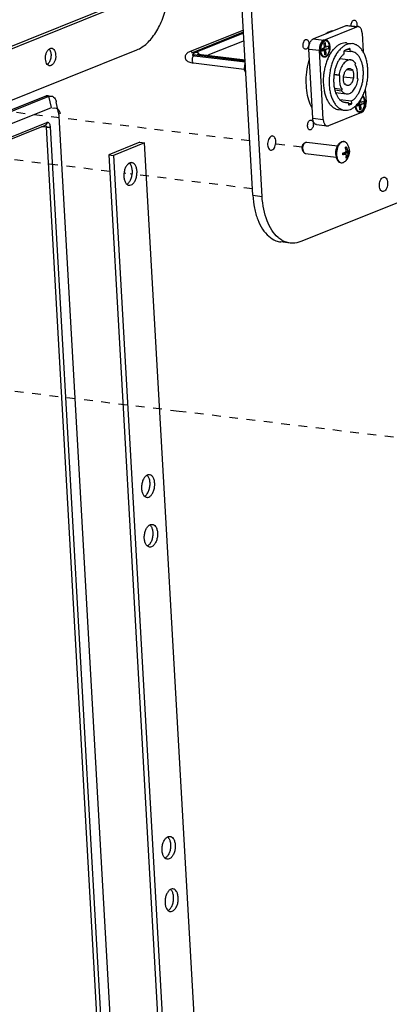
# Model space of a CAD drawing. Header units: inches. Extents: x -4 to 262, y 56 to 231.
# Tile 87 of 162: x 116.45 to 121.54, y 168.43 to 182.01. Entities that reach past the tile are written whole.
import ezdxf

# ---------------------------------------------------------------- set-up
doc = ezdxf.new("R2010")
doc.units = ezdxf.units.IN
doc.header["$LTSCALE"] = 1.2
doc.header["$MEASUREMENT"] = 0
doc.linetypes.add('DASHED', pattern=[0.2, 0.1, -0.1])
doc.layers.get('0').update_dxf_attribs({"linetype": 'CONTINUOUS'})
for name, color, linetype in [('02___PRT_ALL_AXES', 7, 'CONTINUOUS'), ('6_ALL_SURFS', 7, 'CONTINUOUS'), ('7_ALL_FEATURES', 7, 'CONTINUOUS'), ('LAY0002', 7, 'CONTINUOUS')]:
    doc.layers.add(name, color=color, linetype=linetype)

msp = doc.modelspace()

# ---------------------------------------------------------------- linework, layer by layer
at = {"color": 7, "linetype": 'Continuous'}
for p, q in [((120.496, 181.748), (120.95, 181.93)), ((120.64, 181.73), (121.095, 181.913)), ((120.95, 181.93), (121.095, 181.913)), ((120.971, 181.933), (121.115, 181.916)), ((121.053, 182.005), (121.065, 182.006)), ((119.532, 181.867), (118.79, 181.569)), ((119.534, 181.826), (118.871, 181.559)), ((120.725, 181.849), (120.747, 181.849)), ((121.169, 181.826), (121.184, 181.566)), ((119.54, 181.722), (119.04, 181.521)), ((120.39, 181.738), (120.402, 181.74)), ((120.496, 181.748), (120.64, 181.73)), ((120.645, 181.687), (120.663, 181.695)), ((120.649, 181.626), (120.645, 181.687)), ((120.646, 181.675), (120.663, 181.695)), ((120.667, 181.633), (120.648, 181.635)), ((120.668, 181.631), (120.648, 181.633)), ((120.667, 181.633), (120.663, 181.695)), ((120.706, 181.645), (120.669, 181.631)), ((120.706, 181.645), (120.707, 181.615)), ((118.806, 181.571), (118.79, 181.569)), ((118.829, 181.518), (118.834, 181.517)), ((118.857, 181.514), (118.848, 181.512)), ((118.857, 181.514), (119.556, 181.429)), ((118.886, 181.561), (118.871, 181.559)), ((118.914, 181.536), (118.905, 181.535)), ((118.915, 181.544), (118.911, 181.548)), ((118.914, 181.536), (119.555, 181.459)), ((120.397, 181.605), (120.385, 181.603)), ((120.488, 180.654), (120.434, 181.606)), ((120.434, 181.606), (120.579, 181.589)), ((120.633, 180.636), (120.579, 181.589)), ((120.647, 181.622), (120.61, 181.607)), ((120.61, 181.607), (120.612, 181.577)), ((120.649, 181.592), (120.611, 181.596)), ((120.649, 181.591), (120.611, 181.596)), ((120.649, 181.591), (120.612, 181.577)), ((120.617, 181.605), (120.613, 181.608)), ((120.618, 181.603), (120.669, 181.596)), ((120.619, 181.595), (120.622, 181.596)), ((120.62, 181.606), (120.627, 181.607)), ((120.62, 181.606), (120.671, 181.6)), ((120.624, 181.595), (120.622, 181.596)), ((120.627, 181.607), (120.626, 181.614)), ((120.627, 181.607), (120.707, 181.615)), ((120.649, 181.592), (120.649, 181.591)), ((120.654, 181.527), (120.651, 181.589)), ((120.672, 181.535), (120.653, 181.559)), ((120.654, 181.527), (120.672, 181.535)), ((120.668, 181.631), (120.669, 181.631)), ((120.672, 181.535), (120.669, 181.596)), ((120.707, 181.615), (120.671, 181.6)), ((120.916, 181.56), (120.917, 181.537)), ((120.925, 181.584), (120.924, 181.583)), ((120.925, 181.584), (121.008, 181.574)), ((121.006, 181.597), (120.961, 181.602)), ((120.997, 181.612), (120.996, 181.612)), ((121.008, 181.574), (121.006, 181.597)), ((121.024, 181.573), (121.008, 181.574)), ((118.845, 181.416), (119.541, 181.331)), ((120.86, 181.474), (121.01, 181.456)), ((121.077, 181.41), (121.069, 181.394)), ((120.782, 181.256), (120.849, 181.248)), ((120.86, 181.246), (120.782, 181.255)), ((120.86, 181.246), (120.849, 181.248)), ((120.86, 181.246), (120.859, 181.241)), ((120.908, 181.235), (120.907, 181.225)), ((120.907, 181.225), (121.048, 181.208)), ((120.908, 181.236), (120.908, 181.235)), ((120.915, 181.235), (120.908, 181.236)), ((120.908, 181.235), (120.915, 181.235)), ((120.958, 181.324), (121.029, 181.316)), ((121.034, 181.325), (121.029, 181.316)), ((120.922, 181.128), (120.933, 181.127)), ((120.928, 181.117), (120.933, 181.127)), ((121.048, 181.208), (121.054, 181.207)), ((121.103, 181.197), (121.114, 181.195)), ((116.807, 180.958), (116.793, 180.952)), ((116.811, 180.958), (116.796, 180.953)), ((116.81, 180.959), (116.807, 180.958)), ((116.811, 180.958), (116.807, 180.958)), ((116.847, 180.954), (116.811, 180.958)), ((116.847, 180.954), (116.832, 180.948)), ((116.841, 180.963), (116.839, 180.963)), ((116.841, 180.963), (116.851, 180.962)), ((116.85, 180.955), (116.847, 180.954)), ((116.85, 180.955), (116.879, 180.958)), ((116.884, 180.8), (116.85, 180.955)), ((120.893, 181.048), (120.788, 181.061)), ((120.792, 181.044), (120.885, 181.032)), ((120.804, 181.005), (120.953, 180.987)), ((120.885, 181.032), (120.893, 181.048)), ((121.213, 181.051), (121.223, 180.873)), ((116.793, 180.952), (109.946, 178.201)), ((116.796, 180.953), (109.949, 178.201)), ((116.832, 180.948), (109.985, 178.197)), ((116.796, 180.953), (116.793, 180.952)), ((116.793, 180.952), (116.793, 180.952)), ((116.832, 180.948), (116.796, 180.953)), ((116.982, 180.725), (116.949, 180.877)), ((120.479, 180.816), (120.47, 180.817)), ((120.862, 180.909), (121.023, 180.89)), ((120.904, 180.88), (120.978, 180.871)), ((120.978, 180.871), (120.98, 180.833)), ((121.025, 180.851), (120.979, 180.857)), ((121.025, 180.851), (121.023, 180.89)), ((121.095, 180.837), (121.096, 180.817)), ((121.133, 180.832), (121.095, 180.836)), ((121.133, 180.831), (121.095, 180.836)), ((121.133, 180.831), (121.096, 180.817)), ((121.102, 180.843), (121.153, 180.836)), ((121.103, 180.835), (121.106, 180.836)), ((121.104, 180.846), (121.111, 180.847)), ((121.104, 180.846), (121.155, 180.84)), ((121.108, 180.835), (121.106, 180.836)), ((121.131, 180.862), (121.11, 180.853)), ((121.111, 180.847), (121.192, 180.855)), ((121.111, 180.847), (121.111, 180.854)), ((121.133, 180.866), (121.132, 180.882)), ((121.151, 180.873), (121.133, 180.875)), ((121.153, 180.871), (121.133, 180.873)), ((121.134, 180.831), (121.133, 180.831)), ((121.139, 180.767), (121.135, 180.829)), ((121.151, 180.873), (121.149, 180.907)), ((121.19, 180.885), (121.153, 180.871)), ((121.153, 180.871), (121.153, 180.871)), ((121.157, 180.775), (121.153, 180.836)), ((121.192, 180.855), (121.155, 180.84)), ((121.19, 180.885), (121.192, 180.855)), ((110.156, 178.096), (116.884, 180.8)), ((116.982, 180.725), (116.988, 180.678)), ((121.162, 180.732), (120.707, 180.549)), ((121.157, 180.775), (121.137, 180.799)), ((121.139, 180.767), (121.157, 180.775)), ((110.222, 177.913), (116.803, 180.558)), ((110.239, 177.946), (116.821, 180.591)), ((116.988, 180.678), (118.282, 157.866)), ((120.453, 180.626), (120.465, 180.627)), ((120.488, 180.654), (120.633, 180.636)), ((120.542, 180.564), (120.687, 180.546)), ((116.816, 180.528), (116.744, 180.535)), ((118.099, 157.914), (116.816, 180.528)), ((118.153, 157.92), (116.87, 180.533)), ((120.46, 180.492), (120.448, 180.491)), ((118.105, 180.32), (117.674, 180.147)), ((118.169, 180.313), (117.738, 180.139)), ((118.105, 180.32), (118.169, 180.313)), ((119.304, 160.31), (118.169, 180.313)), ((117.674, 180.147), (118.809, 160.145)), ((117.674, 180.147), (117.738, 180.139)), ((117.738, 180.139), (118.873, 160.137))]:
    msp.add_line(p, q, dxfattribs=at)
at = {"color": 3, "linetype": 'Continuous'}
for p, q in [((118.818, 181.555), (119.533, 181.842)), ((118.837, 181.529), (118.833, 181.529)), ((119.556, 181.441), (118.837, 181.529))]:
    msp.add_line(p, q, dxfattribs=at)
at = {"color": 4, "linetype": 'DASHED'}
for p, q in [((119.618, 180.339), (113.061, 181.134)), ((120.342, 180.252), (119.866, 180.309)), ((117.687, 179.918), (115.783, 180.149)), ((117.909, 179.891), (117.884, 179.894)), ((119.656, 179.679), (117.973, 179.883)), ((118.644, 176.607), (112.218, 177.386)), ((118.647, 176.608), (118.644, 176.607)), ((121.601, 176.25), (118.647, 176.608))]:
    msp.add_line(p, q, dxfattribs=at)
at = {"color": 7, "linetype": 'Continuous'}
for start_param, end_param in [(-0.308849, 0.33297), (-0.518546, -0.308849)]:
    msp.add_ellipse((116.803, 180.434), major_axis=(0.153, 0.351), ratio=0.423075, start_param=start_param, end_param=end_param, dxfattribs=at)
for points, start_tangent, end_tangent in [([(120.95, 181.93), (120.964, 181.933), (120.971, 181.933)], (0.927876, 0.37289), (0.99276, -0.120112)), ([(121.017, 181.928), (121.018, 181.949), (121.026, 181.974), (121.038, 181.994), (121.053, 182.005)], (-0.007508, 0.999972), (0.927876, 0.37289)), ([(121.065, 182.006), (121.068, 182.006), (121.082, 181.996), (121.092, 181.978), (121.096, 181.954), (121.095, 181.927), (121.093, 181.918)], (0.993687, -0.112185), (-0.245815, -0.969317)), ([(121.115, 181.916), (121.108, 181.916), (121.095, 181.913)], (-0.99276, 0.120112), (-0.927876, -0.37289)), ([(121.169, 181.826), (121.167, 181.848), (121.162, 181.868), (121.154, 181.885), (121.145, 181.899), (121.134, 181.909), (121.121, 181.915), (121.115, 181.916)], (-0.056642, 0.998395), (-0.99276, 0.120112)), ([(120.674, 181.824), (120.723, 181.849)], (0.842031, 0.539429), (0.927876, 0.37289)), ([(120.723, 181.849), (120.77, 181.862)], (0.927876, 0.37289), (0.984308, 0.17646)), ([(120.385, 181.603), (120.382, 181.604), (120.368, 181.613), (120.358, 181.631), (120.354, 181.656), (120.355, 181.682), (120.363, 181.707), (120.375, 181.727), (120.39, 181.738)], (-0.993687, 0.112185), (0.927876, 0.37289)), ([(120.402, 181.74), (120.405, 181.739), (120.419, 181.73), (120.429, 181.712), (120.433, 181.688), (120.432, 181.661), (120.424, 181.636), (120.412, 181.616), (120.397, 181.605)], (0.993687, -0.112185), (-0.927876, -0.37289)), ([(120.434, 181.606), (120.434, 181.629), (120.437, 181.652), (120.442, 181.674), (120.45, 181.695), (120.459, 181.713), (120.471, 181.729), (120.483, 181.74), (120.496, 181.748)], (-0.056642, 0.998395), (0.927876, 0.37289)), ([(120.64, 181.73), (120.627, 181.723), (120.615, 181.711), (120.604, 181.696), (120.594, 181.677), (120.587, 181.657), (120.582, 181.634), (120.579, 181.611), (120.579, 181.589)], (-0.927876, -0.37289), (0.056642, -0.998395)), ([(120.615, 181.677), (120.608, 181.662), (120.601, 181.638), (120.597, 181.612), (120.596, 181.586)], (-0.467667, -0.883905), (0.056642, -0.998395)), ([(120.607, 181.539), (120.616, 181.523), (120.628, 181.511), (120.642, 181.504), (120.657, 181.504), (120.672, 181.51), (120.687, 181.522), (120.699, 181.539), (120.71, 181.56), (120.717, 181.585), (120.721, 181.61), (120.721, 181.636)], (0.400544, -0.916278), (-0.056642, 0.998395)), ([(120.626, 181.693), (120.618, 181.683), (120.615, 181.677)], (-0.608373, -0.793652), (-0.467667, -0.883905)), ([(120.721, 181.636), (120.718, 181.661), (120.711, 181.682), (120.702, 181.699), (120.689, 181.712), (120.675, 181.718), (120.66, 181.718), (120.645, 181.712), (120.631, 181.7), (120.626, 181.693)], (-0.056642, 0.998395), (-0.608373, -0.793652)), ([(120.667, 181.633), (120.667, 181.632), (120.667, 181.631), (120.668, 181.631), (120.668, 181.631), (120.668, 181.631)], (0.056642, -0.998395), (0.992887, -0.119057)), ([(118.79, 181.569), (118.766, 181.557), (118.747, 181.542), (118.734, 181.524), (118.727, 181.503), (118.729, 181.481), (118.739, 181.46), (118.756, 181.443), (118.778, 181.431), (118.807, 181.422), (118.845, 181.416)], (-0.927876, -0.37289), (0.992731, -0.120353)), ([(118.843, 181.541), (118.835, 181.554), (118.822, 181.565), (118.806, 181.571)], (-0.43256, 0.901605), (-0.992731, 0.120353)), ([(118.813, 181.524), (118.813, 181.524), (118.819, 181.521), (118.829, 181.518)], (-0.744417, 0.667715), (0.982808, -0.184632)), ([(118.848, 181.512), (118.838, 181.504), (118.829, 181.49), (118.824, 181.472), (118.823, 181.453), (118.826, 181.436), (118.833, 181.423), (118.843, 181.416), (118.845, 181.416)], (-0.927876, -0.37289), (0.994085, -0.108606)), ([(118.871, 181.559), (118.854, 181.551), (118.841, 181.54), (118.831, 181.526), (118.828, 181.519)], (-0.927876, -0.37289), (-0.317205, -0.948357)), ([(118.834, 181.517), (118.857, 181.514)], (0.991659, -0.128891), (0.992731, -0.120353)), ([(118.905, 181.535), (118.894, 181.527), (118.886, 181.513), (118.885, 181.51)], (-0.927876, -0.37289), (-0.358127, -0.933673)), ([(118.911, 181.548), (118.902, 181.556), (118.886, 181.561)], (-0.710466, 0.703731), (-0.992731, 0.120353)), ([(118.903, 181.538), (118.903, 181.538), (118.906, 181.538)], (-0.903743, 0.428076), (0.964516, -0.264023)), ([(118.906, 181.538), (118.914, 181.536)], (0.964516, -0.264023), (0.992731, -0.120353)), ([(118.921, 181.536), (118.915, 181.544)], (-0.501624, 0.865086), (-0.631643, 0.775259)), ([(120.596, 181.586), (120.6, 181.562), (120.601, 181.557)], (0.056642, -0.998395), (0.247553, -0.968874)), ([(120.601, 181.557), (120.606, 181.54), (120.607, 181.539)], (0.247553, -0.968874), (0.400544, -0.916278)), ([(120.617, 181.605), (120.618, 181.606), (120.619, 181.606), (120.62, 181.606)], (0.627005, 0.779015), (0.987277, 0.159008)), ([(120.618, 181.603), (120.618, 181.603), (120.617, 181.604), (120.617, 181.605)], (-0.469899, 0.88272), (0.093822, 0.995589)), ([(120.618, 181.603), (120.619, 181.6), (120.621, 181.598), (120.622, 181.596)], (0.469899, -0.88272), (0.632084, -0.7749)), ([(120.647, 181.622), (120.648, 181.622), (120.648, 181.623), (120.648, 181.624), (120.649, 181.625), (120.649, 181.626)], (0.927876, 0.37289), (-0.056642, 0.998395)), ([(120.651, 181.589), (120.651, 181.59), (120.65, 181.591), (120.65, 181.591), (120.649, 181.592), (120.649, 181.592)], (-0.056642, 0.998395), (-0.992887, 0.119057)), ([(120.671, 181.6), (120.67, 181.6), (120.67, 181.599), (120.669, 181.598), (120.669, 181.597), (120.669, 181.596)], (-0.927876, -0.37289), (0.056642, -0.998395)), ([(120.917, 181.537), (120.887, 181.509), (120.86, 181.474)], (-0.780218, -0.625508), (-0.55861, -0.829431)), ([(120.924, 181.583), (120.921, 181.58), (120.919, 181.576), (120.917, 181.571), (120.916, 181.566), (120.916, 181.56)], (-0.826719, -0.562615), (0.056642, -0.998395)), ([(120.996, 181.612), (120.972, 181.607), (120.948, 181.597), (120.925, 181.584)], (-0.991456, -0.130443), (-0.830585, -0.556892)), ([(121.006, 181.597), (121.006, 181.602), (121.004, 181.606), (121.002, 181.61), (120.999, 181.612), (120.997, 181.612)], (-0.056642, 0.998395), (-0.99238, 0.123215)), ([(121.023, 180.89), (121.054, 180.912), (121.083, 180.942), (121.109, 180.979), (121.133, 181.022), (121.152, 181.07), (121.168, 181.121), (121.179, 181.174), (121.185, 181.229), (121.186, 181.284), (121.183, 181.337), (121.174, 181.387), (121.161, 181.434), (121.143, 181.475), (121.122, 181.51), (121.097, 181.538), (121.069, 181.558), (121.039, 181.57), (121.024, 181.573)], (0.859074, 0.511851), (-0.992678, 0.120787)), ([(119.559, 181.376), (119.55, 181.366), (119.542, 181.348), (119.541, 181.331)], (-0.719264, -0.694737), (0.049732, -0.998763)), ([(119.557, 181.412), (119.552, 181.403), (119.547, 181.385), (119.545, 181.366), (119.546, 181.358)], (-0.557961, -0.829867), (0.159501, -0.987198)), ([(120.48, 180.792), (120.434, 180.901), (120.406, 181.034), (120.398, 181.178), (120.41, 181.327), (120.442, 181.468)], (-0.484408, 0.874842), (0.288041, 0.957618)), ([(120.86, 181.474), (120.836, 181.433), (120.815, 181.387), (120.798, 181.336), (120.786, 181.283), (120.781, 181.251)], (-0.55861, -0.829431), (-0.128822, -0.991668)), ([(121.01, 181.456), (120.992, 181.456), (120.968, 181.45), (120.945, 181.437), (120.922, 181.417), (120.902, 181.392), (120.884, 181.361), (120.869, 181.326), (120.857, 181.288), (120.849, 181.248)], (-0.992818, 0.119631), (-0.145763, -0.98932)), ([(121.077, 181.41), (121.059, 181.432), (121.038, 181.447), (121.016, 181.455), (121.01, 181.456)], (-0.571728, 0.820443), (-0.992818, 0.119631)), ([(121.103, 181.197), (121.106, 181.234), (121.106, 181.271), (121.102, 181.307), (121.095, 181.34), (121.083, 181.37), (121.069, 181.394)], (0.145763, 0.98932), (-0.571728, 0.820443)), ([(119.541, 181.331), (119.541, 181.329), (119.546, 181.31), (119.558, 181.294), (119.564, 181.289)], (0.049732, -0.998763), (0.793033, -0.609179)), ([(120.781, 181.251), (120.779, 181.228), (120.776, 181.174), (120.777, 181.146)], (-0.128822, -0.991668), (0.045084, -0.998983)), ([(120.859, 181.241), (120.856, 181.208), (120.856, 181.171), (120.86, 181.135), (120.868, 181.102), (120.879, 181.073), (120.893, 181.048)], (-0.13425, -0.990947), (0.571728, -0.820443)), ([(120.907, 181.225), (120.906, 181.213), (120.906, 181.191), (120.909, 181.17), (120.913, 181.15), (120.92, 181.132), (120.922, 181.128)], (-0.097156, -0.995269), (0.460537, -0.88764)), ([(120.915, 181.235), (120.92, 181.259), (120.928, 181.281), (120.938, 181.301), (120.95, 181.317), (120.958, 181.325)], (0.145763, 0.98932), (0.755044, 0.655675)), ([(120.958, 181.325), (120.963, 181.329), (120.977, 181.336), (120.991, 181.339), (120.995, 181.339)], (0.755044, 0.655675), (0.992561, -0.121746)), ([(120.995, 181.339), (121.005, 181.336), (121.018, 181.328), (121.029, 181.316)], (0.992561, -0.121746), (0.571728, -0.820443)), ([(121.054, 181.207), (121.056, 181.229), (121.056, 181.251), (121.054, 181.273), (121.049, 181.293), (121.043, 181.31), (121.034, 181.325)], (0.145763, 0.98932), (-0.571728, 0.820443)), ([(120.777, 181.146), (120.778, 181.12), (120.786, 181.069), (120.798, 181.021), (120.803, 181.005)], (0.045084, -0.998983), (0.345115, -0.93856)), ([(120.922, 181.128), (120.928, 181.117)], (0.460537, -0.88764), (0.571728, -0.820443)), ([(120.967, 181.104), (120.957, 181.107), (120.944, 181.114), (120.933, 181.127)], (-0.992561, 0.121746), (-0.571728, 0.820443)), ([(120.953, 180.987), (120.97, 180.987), (120.994, 180.993), (121.018, 181.006), (121.04, 181.025), (121.061, 181.051), (121.079, 181.081), (121.094, 181.116), (121.106, 181.154), (121.114, 181.195)], (0.992818, -0.119631), (0.145763, 0.98932)), ([(121.048, 181.208), (121.042, 181.184), (121.035, 181.162), (121.025, 181.142), (121.013, 181.126), (120.999, 181.113), (120.985, 181.106), (120.971, 181.104), (120.967, 181.104)], (-0.145763, -0.98932), (-0.992561, 0.121746)), ([(116.83, 180.963), (116.81, 180.959)], (-0.998183, -0.06026), (-0.940132, -0.340809)), ([(116.822, 180.962), (116.811, 180.958)], (-0.976468, -0.21566), (-0.92448, -0.381231)), ([(116.841, 180.963), (116.834, 180.963), (116.822, 180.962)], (-0.993159, 0.116768), (-0.976468, -0.21566)), ([(116.839, 180.963), (116.83, 180.963)], (-0.996196, 0.087144), (-0.998183, -0.06026)), ([(116.879, 180.958), (116.881, 180.958), (116.911, 180.945), (116.935, 180.918), (116.949, 180.879), (116.949, 180.878)], (0.992758, -0.120132), (0.209588, -0.97779)), ([(120.803, 181.005), (120.814, 180.979), (120.835, 180.942), (120.859, 180.912), (120.886, 180.889), (120.904, 180.879)], (0.345115, -0.93856), (0.910153, -0.414273)), ([(120.885, 181.032), (120.904, 181.011), (120.924, 180.996), (120.947, 180.988), (120.953, 180.987)], (0.571728, -0.820443), (0.992818, -0.119631)), ([(120.904, 180.879), (120.915, 180.875), (120.939, 180.87)], (0.910153, -0.414273), (0.992681, -0.120765)), ([(120.939, 180.87), (120.946, 180.869), (120.978, 180.871)], (0.992681, -0.120765), (0.978255, 0.207408)), ([(120.98, 180.833), (120.995, 180.837), (121.01, 180.844), (121.025, 180.851)], (0.974337, 0.225096), (0.866522, 0.499139)), ([(121.081, 180.823), (121.084, 180.802), (121.085, 180.797)], (0.075091, -0.997177), (0.247553, -0.968874)), ([(121.091, 180.779), (121.1, 180.763), (121.113, 180.751), (121.127, 180.744), (121.142, 180.744), (121.157, 180.75), (121.171, 180.762), (121.184, 180.779), (121.194, 180.8), (121.201, 180.825), (121.205, 180.85), (121.206, 180.876)], (0.400544, -0.916278), (-0.056642, 0.998395)), ([(121.102, 180.843), (121.104, 180.84), (121.105, 180.838), (121.106, 180.836)], (0.469899, -0.88272), (0.632084, -0.7749)), ([(121.131, 180.862), (121.132, 180.862), (121.133, 180.863), (121.133, 180.864), (121.133, 180.865), (121.133, 180.866)], (0.927876, 0.37289), (-0.056642, 0.998395)), ([(121.135, 180.829), (121.135, 180.83), (121.135, 180.831), (121.134, 180.831), (121.134, 180.831), (121.134, 180.831)], (-0.056642, 0.998395), (-0.992887, 0.119057)), ([(121.151, 180.873), (121.151, 180.872), (121.152, 180.871), (121.152, 180.871), (121.153, 180.871), (121.153, 180.871)], (0.056642, -0.998395), (0.992887, -0.119057)), ([(121.155, 180.84), (121.154, 180.84), (121.154, 180.839), (121.154, 180.838), (121.153, 180.837), (121.153, 180.836)], (-0.927876, -0.37289), (0.056642, -0.998395)), ([(121.162, 180.732), (121.175, 180.739), (121.187, 180.751), (121.198, 180.766), (121.208, 180.785), (121.215, 180.805), (121.221, 180.828), (121.223, 180.851), (121.223, 180.873)], (0.927876, 0.37289), (-0.056642, 0.998395)), ([(121.206, 180.876), (121.202, 180.9), (121.196, 180.922), (121.186, 180.939), (121.174, 180.951), (121.174, 180.952)], (-0.056642, 0.998395), (-0.818798, 0.574082)), ([(121.085, 180.797), (121.091, 180.78), (121.091, 180.779)], (0.247553, -0.968874), (0.400544, -0.916278)), ([(116.8, 180.557), (116.8, 180.557), (116.808, 180.551), (116.812, 180.545)], (0.952315, -0.305116), (0.429864, -0.902894)), ([(116.821, 180.591), (116.82, 180.584), (116.819, 180.577), (116.812, 180.566), (116.803, 180.559)], (0.056643, -0.998394), (-0.913241, -0.407421)), ([(116.87, 180.533), (116.865, 180.561), (116.854, 180.581), (116.838, 180.592), (116.83, 180.593), (116.821, 180.591)], (-0.059507, 0.998228), (-0.930472, -0.366362)), ([(120.448, 180.491), (120.445, 180.491), (120.431, 180.501), (120.421, 180.519), (120.417, 180.543), (120.419, 180.57), (120.426, 180.595), (120.438, 180.615), (120.453, 180.626)], (-0.993687, 0.112185), (0.927876, 0.37289)), ([(120.465, 180.627), (120.468, 180.627), (120.482, 180.617), (120.492, 180.599), (120.496, 180.575), (120.495, 180.548), (120.487, 180.523), (120.475, 180.504), (120.46, 180.492)], (0.993687, -0.112185), (-0.927876, -0.37289)), ([(120.542, 180.564), (120.537, 180.565), (120.524, 180.571), (120.513, 180.581), (120.504, 180.595), (120.496, 180.612), (120.491, 180.632), (120.488, 180.654)], (-0.99276, 0.120112), (-0.056642, 0.998395)), ([(120.633, 180.636), (120.635, 180.614), (120.641, 180.594), (120.648, 180.577), (120.657, 180.563), (120.669, 180.553), (120.681, 180.547), (120.687, 180.546)], (0.056642, -0.998395), (0.99276, -0.120112)), ([(120.687, 180.546), (120.694, 180.546), (120.707, 180.549)], (0.99276, -0.120112), (0.927876, 0.37289)), ([(116.812, 180.545), (116.814, 180.541), (116.816, 180.528)], (0.429864, -0.902894), (0.040466, -0.999181)), ([(116.816, 180.528), (116.823, 180.527), (116.83, 180.527), (116.845, 180.528), (116.859, 180.53), (116.865, 180.531), (116.87, 180.533)], (0.993469, -0.114102), (0.927876, 0.372889)), ([(119.934, 180.407), (119.916, 180.404), (119.895, 180.388), (119.878, 180.359), (119.867, 180.324), (119.865, 180.286)], (-0.994468, 0.105037), (0.056642, -0.998395)), ([(119.865, 180.286), (119.871, 180.252), (119.885, 180.226), (119.905, 180.212), (119.91, 180.211)], (0.056642, -0.998395), (0.994468, -0.105037)), ([(119.91, 180.211), (119.927, 180.214), (119.949, 180.23), (119.966, 180.259), (119.976, 180.294), (119.979, 180.332)], (0.994468, -0.105037), (-0.056642, 0.998395)), ([(119.979, 180.332), (119.972, 180.366), (119.959, 180.392), (119.939, 180.406), (119.934, 180.407)], (-0.056642, 0.998395), (-0.994468, 0.105037)), ([(117.957, 180.032), (117.949, 180.027), (117.92, 179.997), (117.898, 179.953), (117.885, 179.901), (117.882, 179.847)], (-0.879727, -0.475479), (0.056642, -0.998395)), ([(117.992, 180.039), (117.98, 180.039), (117.957, 180.032)], (-0.991925, 0.126824), (-0.879727, -0.475479)), ([(117.973, 180.017), (117.96, 180.032)], (-0.571451, 0.820636), (-0.744231, 0.667922)), ([(118, 179.927), (117.991, 179.977), (117.973, 180.017)], (-0.056642, 0.998395), (-0.571451, 0.820636)), ([(118.064, 179.92), (118.055, 179.969), (118.037, 180.009), (118.011, 180.033), (117.992, 180.039)], (-0.056642, 0.998395), (-0.991925, 0.126824)), ([(117.933, 179.747), (117.962, 179.777), (117.984, 179.821), (117.997, 179.873), (118, 179.927)], (0.81719, 0.576368), (-0.056642, 0.998395)), ([(117.954, 179.727), (117.966, 179.727), (117.997, 179.739), (118.026, 179.769), (118.048, 179.813), (118.061, 179.865), (118.064, 179.92)], (0.991925, -0.126824), (-0.056642, 0.998395)), ([(117.882, 179.847), (117.891, 179.797), (117.909, 179.757), (117.922, 179.742)], (0.056642, -0.998395), (0.744231, -0.667922)), ([(117.922, 179.742), (117.935, 179.733), (117.954, 179.727)], (0.744231, -0.667922), (0.991925, -0.126824)), ([(117.925, 179.742), (117.933, 179.747)], (0.879727, 0.475479), (0.81719, 0.576368)), ([(121.407, 179.717), (121.409, 179.755), (121.419, 179.79), (121.437, 179.819), (121.458, 179.835), (121.475, 179.838)], (-0.056642, 0.998395), (0.994468, -0.105037)), ([(121.52, 179.763), (121.518, 179.725), (121.508, 179.69), (121.49, 179.661), (121.469, 179.645), (121.452, 179.642)], (0.056642, -0.998395), (-0.994468, 0.105037)), ([(121.475, 179.838), (121.48, 179.837), (121.5, 179.823), (121.514, 179.797), (121.52, 179.763)], (0.994468, -0.105037), (0.056642, -0.998395)), ([(121.452, 179.642), (121.447, 179.643), (121.427, 179.657), (121.413, 179.683), (121.407, 179.717)], (-0.994468, 0.105037), (-0.056642, 0.998395)), ([(118.202, 175.727), (118.193, 175.721), (118.164, 175.691), (118.142, 175.648), (118.129, 175.596), (118.127, 175.541)], (-0.879727, -0.475479), (0.056642, -0.998395)), ([(118.236, 175.734), (118.225, 175.734), (118.202, 175.727)], (-0.991925, 0.126824), (-0.879727, -0.475479)), ([(118.217, 175.711), (118.204, 175.727)], (-0.571451, 0.820636), (-0.744231, 0.667922)), ([(118.244, 175.622), (118.236, 175.672), (118.217, 175.711)], (-0.056642, 0.998395), (-0.571451, 0.820636)), ([(118.308, 175.614), (118.3, 175.664), (118.281, 175.704), (118.255, 175.728), (118.236, 175.734)], (-0.056642, 0.998395), (-0.991925, 0.126824)), ([(118.127, 175.541), (118.135, 175.491), (118.153, 175.452), (118.167, 175.436)], (0.056642, -0.998395), (0.744231, -0.667922)), ([(118.177, 175.442), (118.206, 175.472), (118.228, 175.516), (118.241, 175.568), (118.244, 175.622)], (0.81719, 0.576368), (-0.056642, 0.998395)), ([(118.198, 175.422), (118.21, 175.421), (118.242, 175.434), (118.27, 175.464), (118.292, 175.508), (118.306, 175.56), (118.308, 175.614)], (0.991925, -0.126824), (-0.056642, 0.998395)), ([(118.167, 175.436), (118.179, 175.428), (118.198, 175.422)], (0.744231, -0.667922), (0.991925, -0.126824)), ([(118.169, 175.436), (118.177, 175.442)], (0.879727, 0.475479), (0.81719, 0.576368)), ([(118.165, 174.855), (118.168, 174.91), (118.181, 174.962), (118.203, 175.006), (118.232, 175.036), (118.24, 175.041)], (-0.056642, 0.998395), (0.879727, 0.475479)), ([(118.24, 175.041), (118.264, 175.048), (118.275, 175.048)], (0.879727, 0.475479), (0.991925, -0.126824)), ([(118.243, 175.041), (118.256, 175.026)], (0.744231, -0.667922), (0.571451, -0.820636)), ([(118.256, 175.026), (118.274, 174.986), (118.283, 174.936)], (0.571451, -0.820636), (0.056642, -0.998395)), ([(118.275, 175.048), (118.294, 175.042), (118.32, 175.018), (118.339, 174.978), (118.347, 174.928)], (0.991925, -0.126824), (0.056642, -0.998395)), ([(118.206, 174.751), (118.192, 174.766), (118.174, 174.806), (118.165, 174.855)], (-0.744231, 0.667922), (-0.056642, 0.998395)), ([(118.283, 174.936), (118.28, 174.882), (118.267, 174.83), (118.245, 174.786), (118.216, 174.756)], (0.056642, -0.998395), (-0.817189, -0.576369)), ([(118.347, 174.928), (118.345, 174.874), (118.331, 174.822), (118.309, 174.778), (118.281, 174.748), (118.249, 174.736), (118.237, 174.736)], (0.056642, -0.998395), (-0.991925, 0.126824)), ([(118.237, 174.736), (118.218, 174.742), (118.206, 174.751)], (-0.991925, 0.126824), (-0.744231, 0.667922)), ([(118.216, 174.756), (118.208, 174.751)], (-0.817189, -0.576369), (-0.879727, -0.475479)), ([(118.41, 170.55), (118.412, 170.604), (118.425, 170.657), (118.448, 170.7), (118.476, 170.73), (118.485, 170.736)], (-0.056642, 0.998395), (0.879727, 0.475479)), ([(118.527, 170.631), (118.525, 170.577), (118.511, 170.524), (118.489, 170.481), (118.461, 170.451)], (0.056642, -0.998395), (-0.817189, -0.576369)), ([(118.485, 170.736), (118.508, 170.743), (118.519, 170.743)], (0.879727, 0.475479), (0.991925, -0.126824)), ([(118.487, 170.736), (118.5, 170.72)], (0.744231, -0.667922), (0.571451, -0.820636)), ([(118.5, 170.72), (118.519, 170.681), (118.527, 170.631)], (0.571451, -0.820636), (0.056642, -0.998395)), ([(118.519, 170.743), (118.538, 170.737), (118.565, 170.713), (118.583, 170.673), (118.591, 170.623)], (0.991925, -0.126824), (0.056642, -0.998395)), ([(118.45, 170.445), (118.436, 170.461), (118.418, 170.5), (118.41, 170.55)], (-0.744231, 0.667922), (-0.056642, 0.998395)), ([(118.591, 170.623), (118.589, 170.569), (118.576, 170.517), (118.553, 170.473), (118.525, 170.443), (118.493, 170.43), (118.482, 170.43)], (0.056642, -0.998395), (-0.991925, 0.126824)), ([(118.482, 170.43), (118.463, 170.436), (118.45, 170.445)], (-0.991925, 0.126824), (-0.744231, 0.667922)), ([(118.461, 170.451), (118.452, 170.445)], (-0.817189, -0.576369), (-0.879727, -0.475479)), ([(118.526, 170.012), (118.517, 170.007), (118.489, 169.976), (118.466, 169.933), (118.453, 169.881), (118.451, 169.826)], (-0.879727, -0.475479), (0.056642, -0.998395)), ([(118.56, 170.019), (118.549, 170.019), (118.526, 170.012)], (-0.991925, 0.126824), (-0.879727, -0.475479)), ([(118.541, 169.996), (118.528, 170.012)], (-0.571451, 0.820636), (-0.744231, 0.667922)), ([(118.568, 169.907), (118.56, 169.957), (118.541, 169.996)], (-0.056642, 0.998395), (-0.571451, 0.820636)), ([(118.632, 169.899), (118.624, 169.949), (118.606, 169.989), (118.58, 170.013), (118.56, 170.019)], (-0.056642, 0.998395), (-0.991925, 0.126824)), ([(118.451, 169.826), (118.459, 169.776), (118.478, 169.737), (118.491, 169.721)], (0.056642, -0.998395), (0.744231, -0.667922)), ([(118.502, 169.727), (118.53, 169.757), (118.553, 169.801), (118.566, 169.853), (118.568, 169.907)], (0.81719, 0.576368), (-0.056642, 0.998395)), ([(118.523, 169.707), (118.534, 169.706), (118.566, 169.719), (118.594, 169.749), (118.617, 169.793), (118.63, 169.845), (118.632, 169.899)], (0.991925, -0.126824), (-0.056642, 0.998395)), ([(118.491, 169.721), (118.504, 169.713), (118.523, 169.707)], (0.744231, -0.667922), (0.991925, -0.126824)), ([(118.493, 169.722), (118.502, 169.727)], (0.879727, 0.475479), (0.81719, 0.576368))]:
    msp.add_spline(points, degree=3, dxfattribs=dict(at, start_tangent=start_tangent, end_tangent=end_tangent))
at = {"color": 3, "linetype": 'Continuous', "start_tangent": (-0.982632, 0.185564), "end_tangent": (0.894895, 0.446276)}
msp.add_spline([(118.833, 181.529), (118.831, 181.53), (118.828, 181.53), (118.825, 181.531), (118.824, 181.531), (118.823, 181.531), (118.823, 181.531), (118.822, 181.531), (118.822, 181.531), (118.821, 181.531), (118.821, 181.531), (118.821, 181.531), (118.821, 181.531), (118.82, 181.532), (118.82, 181.532), (118.819, 181.532), (118.818, 181.532), (118.816, 181.533), (118.815, 181.533), (118.814, 181.534), (118.814, 181.534), (118.813, 181.534), (118.813, 181.534), (118.812, 181.534), (118.812, 181.534), (118.812, 181.534), (118.812, 181.534), (118.812, 181.534), (118.812, 181.535), (118.811, 181.535), (118.811, 181.535), (118.811, 181.535), (118.81, 181.535), (118.809, 181.536), (118.808, 181.537), (118.807, 181.537), (118.807, 181.537), (118.806, 181.538), (118.806, 181.538), (118.806, 181.538), (118.806, 181.538), (118.806, 181.538), (118.806, 181.538), (118.806, 181.538), (118.806, 181.538), (118.806, 181.538), (118.806, 181.538), (118.805, 181.539), (118.805, 181.539), (118.805, 181.54), (118.805, 181.54), (118.804, 181.54), (118.804, 181.541), (118.804, 181.541), (118.804, 181.541), (118.804, 181.542), (118.804, 181.542), (118.803, 181.542), (118.803, 181.542), (118.803, 181.542), (118.803, 181.542), (118.803, 181.542), (118.803, 181.542), (118.804, 181.542), (118.804, 181.543), (118.804, 181.543), (118.804, 181.544), (118.804, 181.544), (118.804, 181.545), (118.804, 181.545), (118.804, 181.546), (118.805, 181.546), (118.805, 181.546), (118.805, 181.546), (118.805, 181.546), (118.805, 181.546), (118.805, 181.546), (118.805, 181.546), (118.805, 181.547), (118.805, 181.547), (118.806, 181.547), (118.806, 181.547), (118.806, 181.548), (118.807, 181.548), (118.808, 181.549), (118.808, 181.55), (118.809, 181.55), (118.809, 181.55), (118.809, 181.55), (118.809, 181.55), (118.809, 181.55), (118.81, 181.551), (118.81, 181.551), (118.81, 181.551), (118.81, 181.551), (118.811, 181.551), (118.811, 181.551), (118.812, 181.552), (118.813, 181.552), (118.814, 181.553), (118.816, 181.554), (118.818, 181.555)], degree=3, dxfattribs=at)
at = {"layer": '02___PRT_ALL_AXES', "color": 7, "linetype": 'Continuous'}
for p, q in [((120.957, 181.69), (121.037, 181.681)), ((120.593, 181.566), (120.592, 181.569)), ((121.077, 180.809), (121.075, 180.818)), ((121.081, 180.823), (121.083, 180.824)), ((121.083, 180.824), (121.084, 180.825)), ((120.845, 180.772), (120.926, 180.762)), ((121.077, 180.806), (121.077, 180.809)), ((120.367, 180.305), (120.384, 180.317)), ((120.406, 180.323), (120.83, 180.272)), ((120.908, 180.33), (120.919, 180.329)), ((120.354, 180.194), (120.367, 180.178)), ((120.387, 180.167), (120.811, 180.115)), ((120.873, 180.04), (120.884, 180.038))]:
    msp.add_line(p, q, dxfattribs=at)
for points, start_tangent, end_tangent in [([(120.592, 181.569), (120.591, 181.584), (120.591, 181.602), (120.592, 181.62), (120.595, 181.639), (120.6, 181.656), (120.604, 181.668)], (-0.138759, 0.990326), (0.371488, 0.928438)), ([(120.604, 181.668), (120.606, 181.673), (120.614, 181.687), (120.622, 181.7), (120.632, 181.711), (120.642, 181.72), (120.652, 181.725)], (0.371488, 0.928438), (0.927876, 0.37289)), ([(120.673, 181.728), (120.663, 181.728), (120.652, 181.725)], (-0.992754, 0.120161), (-0.927876, -0.37289)), ([(120.665, 181.497), (120.676, 181.502), (120.686, 181.511), (120.696, 181.522), (120.704, 181.535), (120.712, 181.55), (120.718, 181.566), (120.723, 181.584), (120.726, 181.602), (120.727, 181.62), (120.727, 181.638), (120.725, 181.656), (120.722, 181.672), (120.717, 181.687), (120.71, 181.7), (120.702, 181.711), (120.694, 181.72), (120.684, 181.725), (120.674, 181.728), (120.673, 181.728)], (0.927876, 0.37289), (-0.992754, 0.120161)), ([(120.876, 181.679), (120.838, 181.659), (120.802, 181.63), (120.775, 181.602)], (-0.927876, -0.37289), (-0.655868, -0.754875)), ([(120.956, 181.669), (120.916, 181.648), (120.878, 181.617), (120.855, 181.593)], (-0.927876, -0.37289), (-0.656235, -0.754556)), ([(120.957, 181.69), (120.952, 181.691), (120.914, 181.689), (120.876, 181.679)], (-0.992689, 0.120701), (-0.927876, -0.37289)), ([(121.037, 181.681), (121.036, 181.681), (120.996, 181.68), (120.956, 181.669)], (-0.992709, 0.120532), (-0.927876, -0.37289)), ([(121.185, 181.567), (121.174, 181.584), (121.144, 181.622), (121.111, 181.652), (121.074, 181.671), (121.037, 181.681)], (-0.497505, 0.867461), (-0.992709, 0.120532)), ([(120.645, 181.494), (120.644, 181.494), (120.634, 181.497), (120.624, 181.503), (120.615, 181.511), (120.608, 181.522), (120.601, 181.535), (120.596, 181.55), (120.593, 181.566)], (-0.992754, 0.120161), (-0.15517, 0.987888)), ([(120.775, 181.602), (120.767, 181.594), (120.735, 181.55), (120.707, 181.499), (120.683, 181.443), (120.663, 181.383), (120.648, 181.319), (120.638, 181.254), (120.633, 181.189), (120.634, 181.124), (120.641, 181.061), (120.652, 181.002), (120.669, 180.948), (120.69, 180.899), (120.716, 180.857), (120.746, 180.822), (120.778, 180.796), (120.813, 180.779), (120.845, 180.772)], (-0.655868, -0.754875), (0.992689, -0.120701)), ([(120.665, 181.497), (120.655, 181.494), (120.645, 181.494)], (-0.927876, -0.37289), (-0.992754, 0.120161)), ([(120.855, 181.593), (120.843, 181.578), (120.81, 181.531), (120.781, 181.477), (120.757, 181.417), (120.738, 181.352), (120.724, 181.285), (120.716, 181.216), (120.713, 181.148), (120.717, 181.081), (120.727, 181.017), (120.742, 180.958), (120.763, 180.905), (120.789, 180.858), (120.818, 180.82), (120.852, 180.791), (120.888, 180.771), (120.926, 180.762)], (-0.656235, -0.754556), (0.992709, -0.120532)), ([(121.214, 181.051), (121.225, 181.09), (121.239, 181.158), (121.247, 181.226), (121.249, 181.295), (121.245, 181.362), (121.236, 181.425), (121.22, 181.485), (121.2, 181.538), (121.185, 181.567)], (0.297332, 0.954774), (-0.497505, 0.867461)), ([(121.084, 180.825), (121.12, 180.864), (121.153, 180.912), (121.181, 180.966), (121.206, 181.026), (121.214, 181.051)], (0.725947, 0.687751), (0.297332, 0.954774)), ([(121.15, 180.737), (121.16, 180.742), (121.17, 180.751), (121.18, 180.762), (121.189, 180.775), (121.196, 180.79), (121.202, 180.806), (121.207, 180.823), (121.21, 180.842), (121.212, 180.86), (121.211, 180.878), (121.21, 180.896), (121.206, 180.912), (121.201, 180.927), (121.195, 180.94), (121.187, 180.951), (121.178, 180.96)], (0.927876, 0.37289), (-0.795932, 0.605387)), ([(121.007, 180.774), (121.046, 180.795), (121.081, 180.823)], (0.927876, 0.37289), (0.733975, 0.679177)), ([(120.926, 180.762), (120.927, 180.762), (120.967, 180.763), (121.007, 180.774)], (0.992709, -0.120532), (0.927876, 0.37289)), ([(121.129, 180.734), (121.128, 180.734), (121.118, 180.737), (121.108, 180.742), (121.1, 180.751), (121.092, 180.762), (121.085, 180.775), (121.08, 180.79), (121.077, 180.806)], (-0.992754, 0.120161), (-0.15517, 0.987888)), ([(121.15, 180.737), (121.139, 180.734), (121.129, 180.734)], (-0.927876, -0.37289), (-0.992754, 0.120161)), ([(120.341, 180.233), (120.341, 180.246), (120.343, 180.259), (120.346, 180.271), (120.35, 180.283), (120.356, 180.293), (120.363, 180.301), (120.367, 180.305)], (-0.056642, 0.998395), (0.81339, 0.581719)), ([(120.351, 180.227), (120.351, 180.242), (120.353, 180.257), (120.356, 180.272), (120.361, 180.286), (120.368, 180.298), (120.375, 180.308), (120.383, 180.316), (120.384, 180.317)], (-0.056642, 0.998395), (0.813174, 0.58202)), ([(120.384, 180.317), (120.392, 180.321), (120.401, 180.323), (120.406, 180.323)], (0.813174, 0.58202), (0.992775, -0.119995)), ([(120.83, 180.272), (120.838, 180.285), (120.849, 180.301), (120.862, 180.314), (120.876, 180.323), (120.89, 180.329), (120.903, 180.331), (120.908, 180.33)], (0.453033, 0.891494), (0.992674, -0.120826)), ([(120.341, 180.233), (120.342, 180.22), (120.345, 180.209), (120.35, 180.2), (120.354, 180.194)], (0.056642, -0.998395), (0.650989, -0.759087)), ([(120.351, 180.227), (120.353, 180.212), (120.356, 180.199), (120.361, 180.187), (120.367, 180.178)], (0.056642, -0.998395), (0.650718, -0.759319)), ([(120.367, 180.178), (120.375, 180.171), (120.383, 180.168), (120.387, 180.167)], (0.650718, -0.759319), (0.992775, -0.119995)), ([(120.806, 180.151), (120.806, 180.175), (120.808, 180.199), (120.812, 180.223), (120.819, 180.245), (120.827, 180.266), (120.83, 180.272)], (-0.056642, 0.998395), (0.453033, 0.891494)), ([(120.806, 180.151), (120.809, 180.128), (120.811, 180.115)], (0.056642, -0.998395), (0.227092, -0.973873)), ([(120.811, 180.115), (120.813, 180.107), (120.82, 180.088), (120.829, 180.071), (120.839, 180.058), (120.851, 180.048), (120.864, 180.042), (120.873, 180.04)], (0.227092, -0.973873), (0.992674, -0.120826))]:
    msp.add_spline(points, degree=3, dxfattribs=dict(at, start_tangent=start_tangent, end_tangent=end_tangent))
at = {"layer": '6_ALL_SURFS', "color": 7, "linetype": 'Continuous'}
for p, q in [((113.452, 180.487), (117.857, 182.257)), ((116.831, 181.397), (116.827, 181.394))]:
    msp.add_line(p, q, dxfattribs=at)
for points, start_tangent, end_tangent in [([(116.878, 181.533), (116.874, 181.479), (116.857, 181.43), (116.831, 181.397)], (0.056642, -0.998395), (-0.777664, -0.62868)), ([(116.854, 181.607), (116.868, 181.581)], (0.637167, -0.770726), (0.355, -0.934866)), ([(116.868, 181.581), (116.878, 181.533)], (0.355, -0.934866), (0.056642, -0.998395))]:
    msp.add_spline(points, degree=3, dxfattribs=dict(at, start_tangent=start_tangent, end_tangent=end_tangent))
at = {"layer": '7_ALL_FEATURES', "color": 7, "linetype": 'Continuous'}
for p, q in [((113.516, 180.479), (117.921, 182.25)), ((113.453, 179.743), (118.062, 181.595)), ((120.904, 180.163), (120.903, 180.172)), ((120.904, 180.163), (120.94, 180.153)), ((120.929, 180.153), (120.904, 180.162)), ((120.907, 180.162), (120.907, 180.167)), ((120.907, 180.167), (120.922, 180.158)), ((120.922, 180.177), (120.986, 180.176)), ((120.936, 180.25), (120.944, 180.253)), ((120.943, 180.19), (120.943, 180.191)), ((120.943, 180.189), (120.943, 180.19)), ((120.993, 180.184), (120.943, 180.19)), ((120.944, 180.253), (120.951, 180.256)), ((120.961, 180.228), (120.946, 180.222)), ((120.947, 180.2), (120.981, 180.199)), ((120.952, 180.141), (120.966, 180.132)), ((120.953, 180.103), (120.945, 180.1)), ((120.959, 180.106), (120.947, 180.108)), ((120.959, 180.106), (120.953, 180.103))]:
    msp.add_line(p, q, dxfattribs=at)
msp.add_ellipse((120.912, 180.168), major_axis=(0.00318, 0.0073), ratio=0.874525, start_param=-0.70321, end_param=0.029877, dxfattribs=at)
for points, start_tangent, end_tangent in [([(118.062, 181.595), (118.132, 181.632), (118.2, 181.685), (118.263, 181.753), (118.322, 181.834), (118.374, 181.928), (118.42, 182.031), (118.456, 182.143), (118.484, 182.26), (118.503, 182.381), (118.511, 182.503), (118.509, 182.623)], (0.927876, 0.37289), (-0.056642, 0.998395)), ([(116.802, 181.469), (116.804, 181.516), (116.817, 181.56), (116.839, 181.595), (116.851, 181.607)], (-0.056642, 0.998395), (0.794443, 0.607339)), ([(116.851, 181.607), (116.865, 181.615), (116.887, 181.618)], (0.794443, 0.607339), (0.994373, -0.105938)), ([(116.942, 181.525), (116.94, 181.478), (116.927, 181.433), (116.905, 181.399), (116.879, 181.379), (116.857, 181.376)], (0.056642, -0.998395), (-0.994373, 0.105938)), ([(116.887, 181.618), (116.893, 181.617), (116.917, 181.6), (116.934, 181.568), (116.942, 181.525)], (0.994373, -0.105938), (0.056642, -0.998395)), ([(116.826, 181.394), (116.81, 181.426), (116.802, 181.469)], (-0.644475, 0.764625), (-0.056642, 0.998395)), ([(116.857, 181.376), (116.851, 181.377), (116.827, 181.393), (116.826, 181.394)], (-0.994373, 0.105938), (-0.644475, 0.764625)), ([(120.893, 180.325), (120.88, 180.318), (120.868, 180.308), (120.856, 180.295), (120.845, 180.278), (120.836, 180.26), (120.828, 180.24), (120.823, 180.218), (120.819, 180.195), (120.817, 180.172), (120.817, 180.15)], (-0.927876, -0.37289), (0.056642, -0.998395)), ([(120.919, 180.329), (120.907, 180.329), (120.893, 180.325)], (-0.992762, 0.120102), (-0.927876, -0.37289)), ([(120.958, 180.304), (120.956, 180.308), (120.945, 180.318), (120.933, 180.325), (120.92, 180.329), (120.919, 180.329)], (-0.608878, 0.793264), (-0.992762, 0.120102)), ([(120.928, 180.053), (120.948, 180.071), (120.965, 180.093), (120.978, 180.115), (120.987, 180.137), (120.992, 180.158), (120.995, 180.179), (120.996, 180.2), (120.994, 180.22), (120.99, 180.241), (120.983, 180.262), (120.972, 180.283), (120.958, 180.304)], (0.780723, 0.624877), (-0.608788, 0.793333)), ([(120.817, 180.15), (120.819, 180.128), (120.824, 180.108), (120.83, 180.089), (120.838, 180.073), (120.847, 180.059), (120.858, 180.049), (120.87, 180.042), (120.873, 180.041)], (0.056642, -0.998395), (0.94087, -0.338768)), ([(120.903, 180.172), (120.908, 180.173), (120.913, 180.175), (120.919, 180.176), (120.923, 180.177), (120.927, 180.178)], (0.982024, 0.188759), (0.969717, 0.24423)), ([(120.904, 180.148), (120.904, 180.16), (120.904, 180.163)], (0.008416, 0.999965), (-0.073446, 0.997299)), ([(120.929, 180.153), (120.925, 180.152), (120.92, 180.151), (120.915, 180.15), (120.91, 180.149), (120.904, 180.148)], (-0.969717, -0.24423), (-0.982024, -0.188759)), ([(120.927, 180.178), (120.932, 180.18), (120.936, 180.182), (120.939, 180.185), (120.942, 180.188), (120.944, 180.191), (120.946, 180.195), (120.947, 180.199), (120.947, 180.2)], (0.969717, 0.24423), (0.231783, 0.972767)), ([(120.94, 180.153), (120.938, 180.154), (120.934, 180.154), (120.929, 180.153)], (-0.964255, 0.264976), (-0.969717, -0.24423)), ([(120.946, 180.222), (120.945, 180.227), (120.943, 180.232), (120.941, 180.238), (120.939, 180.244), (120.936, 180.25)], (-0.276752, 0.960941), (-0.398411, 0.917207)), ([(120.952, 180.126), (120.953, 180.132), (120.952, 180.137), (120.952, 180.141), (120.95, 180.144), (120.949, 180.147), (120.947, 180.149), (120.944, 180.151), (120.941, 180.153), (120.94, 180.153)], (0.185118, 0.982716), (-0.964255, 0.264976)), ([(120.947, 180.2), (120.948, 180.203), (120.948, 180.207), (120.948, 180.211), (120.948, 180.214), (120.947, 180.218), (120.946, 180.222)], (0.231783, 0.972767), (-0.276752, 0.960941)), ([(120.951, 180.256), (120.953, 180.25), (120.956, 180.244), (120.958, 180.238), (120.96, 180.233), (120.961, 180.228)], (0.398411, -0.917207), (0.276752, -0.960941)), ([(120.961, 180.228), (120.963, 180.222), (120.965, 180.217), (120.967, 180.213), (120.969, 180.209), (120.971, 180.206), (120.973, 180.204), (120.975, 180.202), (120.977, 180.2), (120.98, 180.2), (120.981, 180.199)], (0.276752, -0.960941), (0.999716, -0.023823)), ([(120.986, 180.176), (120.983, 180.174), (120.981, 180.172), (120.979, 180.169), (120.978, 180.165), (120.976, 180.162), (120.974, 180.158), (120.973, 180.154), (120.971, 180.15), (120.97, 180.147), (120.969, 180.143), (120.968, 180.139), (120.967, 180.136), (120.966, 180.132)], (-0.798592, -0.601873), (-0.185118, -0.982716)), ([(120.981, 180.199), (120.982, 180.2), (120.984, 180.201)], (0.999716, -0.023823), (0.798592, 0.601873)), ([(120.984, 180.201), (120.986, 180.202), (120.988, 180.203), (120.989, 180.205), (120.991, 180.207), (120.992, 180.208)], (0.798592, 0.601873), (0.565455, 0.824779)), ([(120.993, 180.184), (120.992, 180.182), (120.991, 180.181), (120.989, 180.179), (120.987, 180.178), (120.986, 180.176)], (-0.565455, -0.824779), (-0.798592, -0.601873)), ([(120.992, 180.208), (120.993, 180.196), (120.993, 180.184)], (0.11999, -0.992775), (-0.008416, -0.999965)), ([(120.873, 180.041), (120.883, 180.038), (120.884, 180.038)], (0.94087, -0.338768), (0.992762, -0.120102)), ([(120.884, 180.038), (120.896, 180.038), (120.91, 180.042)], (0.992762, -0.120102), (0.927876, 0.37289)), ([(120.91, 180.042), (120.923, 180.049), (120.928, 180.053)], (0.927876, 0.37289), (0.780745, 0.62485)), ([(120.945, 180.1), (120.947, 180.106), (120.948, 180.111), (120.95, 180.117), (120.951, 180.122), (120.952, 180.126)], (0.338105, 0.941108), (0.185118, 0.982716)), ([(120.966, 180.132), (120.966, 180.128), (120.964, 180.122), (120.963, 180.117), (120.961, 180.112), (120.959, 180.106)], (-0.185118, -0.982716), (-0.338105, -0.941108))]:
    msp.add_spline(points, degree=3, dxfattribs=dict(at, start_tangent=start_tangent, end_tangent=end_tangent))
at = {"layer": 'LAY0002', "color": 7, "linetype": 'Continuous'}
for p, q in [((119.661, 179.589), (119.002, 191.21)), ((119.789, 179.574), (119.13, 191.194)), ((121.969, 179.612), (120.324, 178.951)), ((119.661, 179.589), (119.789, 179.574)), ((120.175, 178.93), (120.047, 178.945))]:
    msp.add_line(p, q, dxfattribs=at)
for points, start_tangent, end_tangent in [([(119.661, 179.589), (119.683, 179.412), (119.729, 179.253), (119.796, 179.121), (119.881, 179.023), (119.979, 178.962), (120.047, 178.945)], (0.056642, -0.998395), (0.992579, -0.121604)), ([(120.062, 178.969), (120.009, 179.007), (119.925, 179.106), (119.858, 179.238), (119.812, 179.396), (119.789, 179.574)], (-0.860241, 0.509888), (-0.056642, 0.998395)), ([(120.176, 178.93), (120.107, 178.947), (120.062, 178.969)], (-0.992579, 0.121604), (-0.860241, 0.509888)), ([(120.324, 178.951), (120.214, 178.928), (120.176, 178.93)], (-0.927876, -0.37289), (-0.992579, 0.121604))]:
    msp.add_spline(points, degree=3, dxfattribs=dict(at, start_tangent=start_tangent, end_tangent=end_tangent))

doc.saveas('drawing.dxf')
